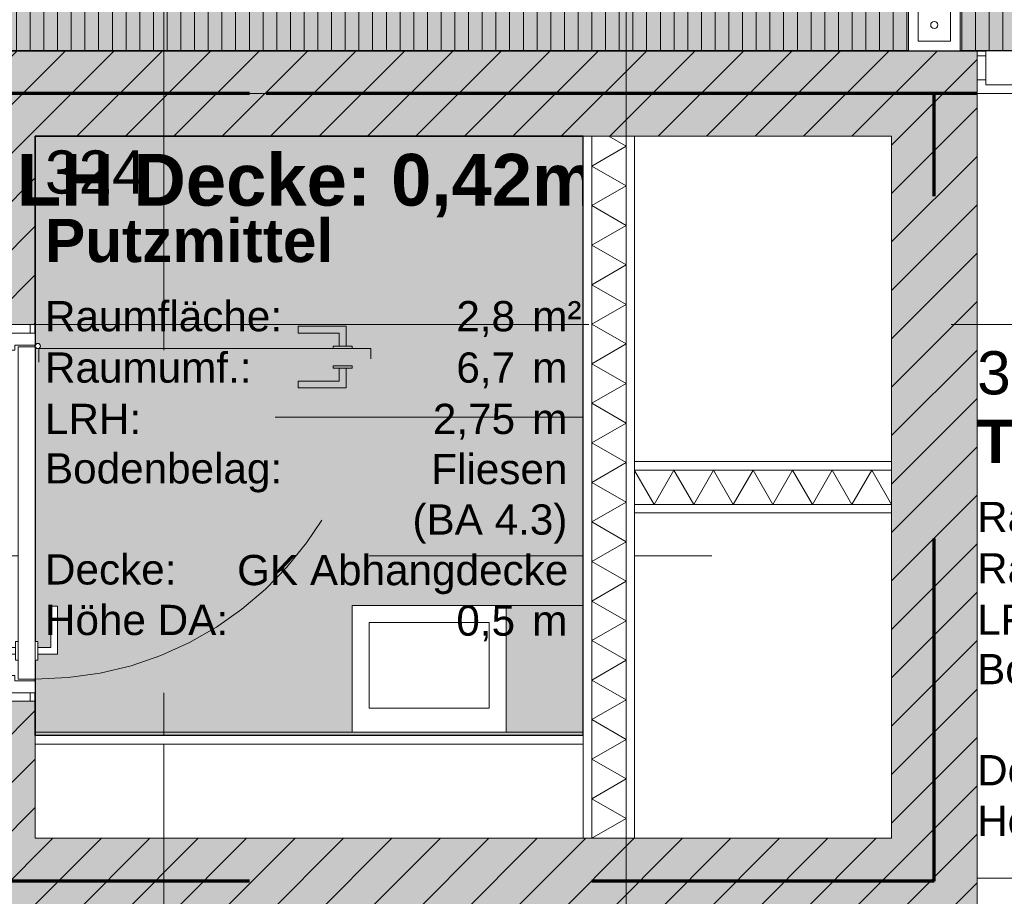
# Model space of a CAD drawing. Header units: metres. Extents: x -49 to 152, y -127 to 99.
# Tile 46 of 177: x -20.67 to -17.8, y -18.54 to -15.98. Entities that reach past the tile are written whole.
import ezdxf
from ezdxf.enums import TextEntityAlignment as Align

# ---------------------------------------------------------------- set-up
doc = ezdxf.new("R2010")
doc.units = ezdxf.units.M
for name, pattern in [('Achsen 01', [5.291531, 3.175, -1.058062, 0.352704, -0.705764]), ('gestrichelt - 01', [2, 1, -1]), ('ISO-07 Punktiert', [0.889, 0.127, -0.762]), ('ISO-08 Lang kurz gestrichelt', [9.144, 6.096, -0.762, 1.524, -0.762]), ('Raster 01', [2, 1, -1]), ('VW-01 Strichlinie kurz', [2, 1, -1])]:
    doc.linetypes.add(name, pattern=pattern)
for name, color, linetype, lineweight, true_color in [('013_Beton und Stahlbetonarbeiten-000 Sichtbeton-341 tragende In', 5, 'Continuous', 5, 0x0000ff), ('013_Beton und Stahlbetonarbeiten-000 Sichtbeton-344 Innenwandöf', 5, 'Continuous', 5, 0x0000ff), ('021_DA-Oberlichter. Dachausstieg', 7, 'ISO-08 Lang kurz gestrichelt', 18, 0x777777), ('031_Metallbauarbeiten-350 Lamellendecke DS', 7, 'Continuous', 35, 0x666666), ('039_Trockenbauarbeiten-340 Dämmung', 7, 'Continuous', 9, 0xc0c0c0), ('039_Trockenbauarbeiten-350 Deckenspiegel', 7, 'Continuous', 35, 0x008011), ('045_Sanitärausstattung-allg.', 9, 'Continuous', 9, 0x808080), ('AV1-Achsen', 1, 'Achsen 01', 18, 0xff0000), ('AV1-Raster', 7, 'Raster 01', 9, 0xa6a6a6)]:
    doc.layers.add(name, color=color, linetype=linetype, lineweight=lineweight, true_color=true_color)
for name, color, linetype, lineweight in [('013_Beton und Stahlbetonarbeiten-000 Unterzüge', 7, 'ISO-07 Punktiert', 13), ('013_Beton und Stahlbetonarbeiten-340 Innenwände', 7, 'Continuous', 18), ('024_Fliesen_Plattenarbeiten-340 Fliesen', 7, 'Continuous', 9), ('027_Tischlerarbeiten-340 Innentüren', 7, 'Continuous', 9), ('031_Metallbauarbeiten-340 Innentüren _ Elemente', 7, 'Continuous', 9), ('039_Trockenbauarbeiten-340 Gipskarton', 7, 'Continuous', 9), ('039_Trockenbauarbeiten-alllg.', 7, 'Continuous', 9), ('_1.35m (3D)', 7, 'Continuous', 9), ('_GRU (2D)', 7, 'Continuous', 9), ('_OG 3 (2D)', 7, 'Continuous', 9), ('_OG 3 - DS (2D)', 7, 'Continuous', 9), ('AV1-Brandschutzkonzept-Brandschutzkonzept', 7, 'Continuous', 5), ('AV1-Schnitt Achsen', 7, 'Achsen 01', 18), ('AV1-Stempel-Raumstempel', 7, 'Continuous', 9)]:
    doc.layers.add(name, color=color, linetype=linetype, lineweight=lineweight)
doc.styles.add('Arial', font='arial.ttf')
doc.styles.add('Arial (bold)', font='arialbd.ttf')

# ---------------------------------------------------------------- blocks, each defined once
blk = doc.blocks.new('Group-4')
at = {"layer": 'AV1-Raster'}
for p, q in [((-20.25, -22.95), (-20.25, 1.35)), ((-18.9, -22.95), (-18.9, 1.35)), ((1.35, -16.2), (-40.5, -16.2)), ((1.35, -17.55), (-40.5, -17.55))]:
    blk.add_line(p, q, dxfattribs=at)
blk = doc.blocks.new('1.35m (3D)')
at = {"layer": 'AV1-Raster', "color": 7}
blk.add_blockref('Group-4', (0, 0), dxfattribs=at)
blk = doc.blocks.new('OG 3 - DS (2D)')
at = {"layer": '031_Metallbauarbeiten-350 Lamellendecke DS', "linetype": 'Continuous', "lineweight": 0, "transparency": 33554508}
blk.add_hatch(color=254, dxfattribs=at).paths.add_polyline_path([(-22.825, -5.525), (-22.825, -7.975), (-16.075, -7.975), (-16.075, -13.625), (-22.825, -13.625), (-22.825, -16.075), (-13.625, -16.075), (-13.625, -6.425), (-14.975, -6.425), (-14.975, -5.525)])
at = {"layer": '031_Metallbauarbeiten-350 Lamellendecke DS', "linetype": 'Continuous', "lineweight": 9, "transparency": 33554508}
h = blk.add_hatch(dxfattribs=at)
h.set_pattern_fill('Lamellendecke', color=252, style=0, pattern_type=2)
h.set_pattern_definition([(90, (0, 0), (0.04, 0), [])])
h.paths.add_polyline_path([(-22.825, -5.525), (-22.825, -7.975), (-16.075, -7.975), (-16.075, -13.625), (-22.825, -13.625), (-22.825, -16.075), (-13.625, -16.075), (-13.625, -6.425), (-14.975, -6.425), (-14.975, -5.525)])
at = {"layer": '039_Trockenbauarbeiten-350 Deckenspiegel', "linetype": 'Continuous', "lineweight": 0, "transparency": 33554483}
blk.add_hatch(color=106, dxfattribs=at).paths.add_polyline_path([(-20.625, -16.325), (-19.025, -16.325), (-19.025, -18.075), (-20.625, -18.075)])
at = {"layer": '031_Metallbauarbeiten-350 Lamellendecke DS', "flags": 128}
blk.add_lwpolyline([(-22.825, -5.525), (-22.825, -7.975), (-16.075, -7.975), (-16.075, -13.625), (-22.825, -13.625), (-22.825, -16.075), (-13.625, -16.075), (-13.625, -6.425), (-14.975, -6.425), (-14.975, -5.525)], close=True, dxfattribs=at)
at = {"layer": '039_Trockenbauarbeiten-350 Deckenspiegel', "flags": 128}
blk.add_lwpolyline([(-20.625, -16.325), (-19.025, -16.325), (-19.025, -18.075), (-20.625, -18.075)], close=True, dxfattribs=at)
at = {"layer": '039_Trockenbauarbeiten-350 Deckenspiegel', "insert": (-19.8326, -16.469), "char_height": 0.151309, "attachment_point": 5, "line_spacing_factor": 0.969122, "style": 'Arial (bold)'}
blk.add_mtext('LH Decke: 0,42m', dxfattribs=at)
blk = doc.blocks.new('Group-170')
at = {"color": 255}
blk.add_wipeout([(-0.0001, -0.1499), (0.1499, -0.1499), (0.1499, 0.0001), (-0.0001, 0.0001)], dxfattribs=at).dxf.layer = 'AV1-Brandschutzkonzept-Brandschutzkonzept'
at = {"layer": 'AV1-Brandschutzkonzept-Brandschutzkonzept', "color": 1, "true_color": 0xff0000, "flags": 128}
blk.add_lwpolyline([(-0.0001, -0.1499), (0.1499, -0.1499), (0.1499, 0.0001), (-0.0001, 0.0001)], close=True, dxfattribs=at)
at = {"color": 255}
blk.add_wipeout([(0.028, -0.1218), (0.1218, -0.1218), (0.1218, -0.028), (0.028, -0.028)], dxfattribs=at).dxf.layer = 'AV1-Brandschutzkonzept-Brandschutzkonzept'
at = {"layer": 'AV1-Brandschutzkonzept-Brandschutzkonzept', "color": 1, "true_color": 0xff0000, "flags": 128}
blk.add_lwpolyline([(0.028, -0.1218), (0.1218, -0.1218), (0.1218, -0.028), (0.028, -0.028)], close=True, dxfattribs=at)
at = {"layer": 'AV1-Brandschutzkonzept-Brandschutzkonzept', "color": 1, "lineweight": 5, "true_color": 0xff0000, "flags": 128}
blk.add_lwpolyline([(0.0644, -0.0749), (0.0644, -0.0749, 0.414214), (0.0749, -0.0854), (0.0749, -0.0854, 0.414214), (0.0854, -0.0749), (0.0854, -0.0749), (0.0854, -0.0749, 0.414214), (0.0749, -0.0644), (0.0749, -0.0644, 0.414214), (0.0644, -0.0749)], format="xyb", close=True, dxfattribs=at)
blk = doc.blocks.new('Handfeuermelder')
at = {"layer": 'AV1-Brandschutzkonzept-Brandschutzkonzept', "color": 7, "transparency": 33554687}
blk.add_blockref('Group-170', (0, 0), dxfattribs=at)
blk = doc.blocks.new('Group-180')
at = {"layer": '045_Sanitärausstattung-allg.', "linetype": 'Raster 01', "flags": 128}
blk.add_lwpolyline([(-19.025, -17.145), (-19.025, -17.695), (-19.925, -17.695), (-19.925, -17.145)], close=True, dxfattribs=at)
at = {"color": 255, "transparency": 33554559}
blk.add_wipeout([(-19.25, -17.695), (-19.25, -18.065), (-19.7, -18.065), (-19.7, -17.695)], dxfattribs=at).dxf.layer = '045_Sanitärausstattung-allg.'
at = {"layer": '045_Sanitärausstattung-allg.', "flags": 128}
for points in [[(-19.25, -17.695), (-19.25, -18.065), (-19.7, -18.065), (-19.7, -17.695)], [(-19.3, -17.745), (-19.3, -17.995), (-19.65, -17.995), (-19.65, -17.745)]]:
    blk.add_lwpolyline(points, close=True, dxfattribs=at)
blk = doc.blocks.new('Group-249')
at = {"color": 255, "linetype": 'Continuous', "lineweight": 5}
blk.add_wipeout([(-17.3, 18.125), (-17.3, 18.875), (-17.4, 18.875), (-17.4, 18.125)], dxfattribs=at).dxf.layer = '039_Trockenbauarbeiten-340 Dämmung'
blk = doc.blocks.new('Group-250')
at = {"layer": '039_Trockenbauarbeiten-340 Dämmung', "transparency": 33554687, "flags": 128}
blk.add_lwpolyline([(-17.4, 18.125), (-17.3, 18.1827), (-17.4, 18.2405), (-17.3, 18.2982), (-17.4, 18.3559), (-17.3, 18.4137), (-17.4, 18.4714), (-17.3, 18.5291), (-17.4, 18.5869), (-17.3, 18.6446), (-17.4, 18.7024), (-17.3, 18.7601), (-17.4, 18.8178), (-17.301, 18.875)], dxfattribs=at)
blk = doc.blocks.new('Group-251')
at = {"layer": '039_Trockenbauarbeiten-340 Dämmung'}
blk.add_blockref('Group-249', (0, 0), dxfattribs=at)
at = {"layer": '039_Trockenbauarbeiten-340 Dämmung', "transparency": 33554687}
blk.add_blockref('Group-250', (0, 0), dxfattribs=at)
blk = doc.blocks.new('Parametric Object-30')
at = {"layer": '039_Trockenbauarbeiten-340 Dämmung', "color": 7, "transparency": 33554687}
blk.add_blockref('Group-251', (0, 0), dxfattribs=at)
at = {"layer": '039_Trockenbauarbeiten-340 Dämmung', "color": 0, "flags": 1}
for tag in ['IFC_UUID', 'instanceID', 'prm0_name', 'prm0_type', 'prm0_value', 'prm1_name', 'prm1_type', 'prm1_value', 'prm2_name', 'prm2_type', 'prm2_value', 'prm3_name', 'prm3_type', 'prm3_value', 'prm4_name', 'prm4_type', 'prm4_value', 'prm5_name', 'prm5_type', 'prm5_value', 'prm6_name', 'prm6_type', 'prm6_value']:
    blk.add_attdef(tag, (-18.875, -17.4), '', height=0.00018, dxfattribs=at)
blk = doc.blocks.new('Group-252')
at = {"color": 255, "linetype": 'Continuous', "lineweight": 5}
blk.add_wipeout([(-18.375, 18.9), (-16.325, 18.9), (-16.325, 19), (-18.375, 19)], dxfattribs=at).dxf.layer = '039_Trockenbauarbeiten-340 Dämmung'
blk = doc.blocks.new('Group-253')
at = {"layer": '039_Trockenbauarbeiten-340 Dämmung', "transparency": 33554687, "flags": 128}
blk.add_lwpolyline([(-18.375, 19), (-18.3173, 18.9), (-18.2595, 19), (-18.2018, 18.9), (-18.1441, 19), (-18.0863, 18.9), (-18.0286, 19), (-17.9709, 18.9), (-17.9131, 19), (-17.8554, 18.9), (-17.7976, 19), (-17.7399, 18.9), (-17.6822, 19), (-17.6244, 18.9), (-17.5667, 19), (-17.509, 18.9), (-17.4512, 19), (-17.3935, 18.9), (-17.3358, 19), (-17.278, 18.9), (-17.2203, 19), (-17.1626, 18.9), (-17.1048, 19), (-17.0471, 18.9), (-16.9894, 19), (-16.9316, 18.9), (-16.8739, 19), (-16.8162, 18.9), (-16.7584, 19), (-16.7007, 18.9), (-16.6429, 19), (-16.5852, 18.9), (-16.5275, 19), (-16.4697, 18.9), (-16.412, 19), (-16.3543, 18.9), (-16.325, 18.9507)], dxfattribs=at)
blk = doc.blocks.new('Group-254')
at = {"layer": '039_Trockenbauarbeiten-340 Dämmung'}
blk.add_blockref('Group-252', (0, 0), dxfattribs=at)
at = {"layer": '039_Trockenbauarbeiten-340 Dämmung', "transparency": 33554687}
blk.add_blockref('Group-253', (0, 0), dxfattribs=at)
blk = doc.blocks.new('Parametric Object-31')
at = {"layer": '039_Trockenbauarbeiten-340 Dämmung', "color": 7, "transparency": 33554687}
blk.add_blockref('Group-254', (0, 0), dxfattribs=at)
at = {"layer": '039_Trockenbauarbeiten-340 Dämmung', "color": 0, "flags": 1}
for tag in ['IFC_UUID', 'instanceID', 'prm0_name', 'prm0_type', 'prm0_value', 'prm1_name', 'prm1_type', 'prm1_value', 'prm2_name', 'prm2_type', 'prm2_value', 'prm3_name', 'prm3_type', 'prm3_value', 'prm4_name', 'prm4_type', 'prm4_value', 'prm5_name', 'prm5_type', 'prm5_value', 'prm6_name', 'prm6_type', 'prm6_value']:
    blk.add_attdef(tag, (-19, -18.375), '', height=0.00018, dxfattribs=at)
blk = doc.blocks.new('COE - Innentür 1.55 - 01')
at = {"layer": '031_Metallbauarbeiten-340 Innentüren _ Elemente', "color": 253, "linetype": 'gestrichelt - 01', "lineweight": 9, "flags": 128}
for points in [[(0.0125, 1.4425), (-0.0075, 1.4425), (-0.0075, 1.48), (-0.1275, 1.48), (-0.1275, 1.5), (0.0125, 1.5)], [(-0.025, 1.435), (-0.025, 1.4425), (0.03, 1.4425), (0.03, 1.435)], [(0.065, 1.435), (0.065, 1.385), (-1.255, 1.385), (-1.255, 1.435)], [(-0.025, 1.3775), (-0.025, 1.385), (0.03, 1.385), (0.03, 1.3775)], [(0.0125, 1.3775), (-0.0075, 1.3775), (-0.0075, 1.34), (-0.1275, 1.34), (-0.1275, 1.32), (0.0125, 1.32)]]:
    blk.add_lwpolyline(points, close=True, dxfattribs=at)
at = {"layer": '031_Metallbauarbeiten-340 Innentüren _ Elemente', "color": 253, "linetype": 'gestrichelt - 01', "lineweight": 9}
blk.add_arc((-1.255, 1.435), 1.32, 270, 357.8307, dxfattribs=at)
at = {"color": 255}
blk.add_wipeout([(-1.34, 1.55), (-1.27, 1.55), (-1.27, 1.525), (-1.34, 1.525)], dxfattribs=at).dxf.layer = '031_Metallbauarbeiten-340 Innentüren _ Elemente'
at = {"layer": '031_Metallbauarbeiten-340 Innentüren _ Elemente', "flags": 128}
blk.add_lwpolyline([(-1.34, 1.55), (-1.27, 1.55), (-1.27, 1.525), (-1.34, 1.525)], close=True, dxfattribs=at)
at = {"color": 255}
blk.add_wipeout([(-1.305, 1.335), (-1.255, 1.335), (-1.255, 0.215), (-1.305, 0.215)], dxfattribs=at).dxf.layer = '031_Metallbauarbeiten-340 Innentüren _ Elemente'
at = {"layer": '031_Metallbauarbeiten-340 Innentüren _ Elemente', "color": 253, "flags": 128}
blk.add_lwpolyline([(-1.305, 1.335), (-1.255, 1.335), (-1.255, 0.215), (-1.305, 0.215)], close=True, dxfattribs=at)
at = {"color": 255}
blk.add_wipeout([(-1.315, 1.44), (-1.255, 1.44), (-1.255, 1.525), (-1.355, 1.525), (-1.355, 1.425), (-1.315, 1.425)], dxfattribs=at).dxf.layer = '031_Metallbauarbeiten-340 Innentüren _ Elemente'
at = {"layer": '031_Metallbauarbeiten-340 Innentüren _ Elemente', "flags": 128}
blk.add_lwpolyline([(-1.315, 1.44), (-1.255, 1.44), (-1.255, 1.525), (-1.355, 1.525), (-1.355, 1.425), (-1.315, 1.425)], close=True, dxfattribs=at)
at = {"color": 255}
for points in [[(-1.3125, 0.1675), (-1.3125, 0.1875), (-1.35, 0.1875), (-1.35, 0.3075), (-1.37, 0.3075), (-1.37, 0.1675)], [(-1.2475, 0.1675), (-1.2475, 0.1875), (-1.21, 0.1875), (-1.21, 0.3075), (-1.19, 0.3075), (-1.19, 0.1675)]]:
    blk.add_wipeout(points, dxfattribs=at).dxf.layer = '031_Metallbauarbeiten-340 Innentüren _ Elemente'
at = {"layer": '031_Metallbauarbeiten-340 Innentüren _ Elemente', "flags": 128}
for points in [[(-1.3125, 0.1675), (-1.3125, 0.1875), (-1.35, 0.1875), (-1.35, 0.3075), (-1.37, 0.3075), (-1.37, 0.1675)], [(-1.2475, 0.1675), (-1.2475, 0.1875), (-1.21, 0.1875), (-1.21, 0.3075), (-1.19, 0.3075), (-1.19, 0.1675)]]:
    blk.add_lwpolyline(points, close=True, dxfattribs=at)
at = {"color": 255}
for points in [[(-1.3125, 0.205), (-1.305, 0.205), (-1.305, 0.15), (-1.3125, 0.15)], [(-1.255, 0.205), (-1.2475, 0.205), (-1.2475, 0.15), (-1.255, 0.15)]]:
    blk.add_wipeout(points, dxfattribs=at).dxf.layer = '031_Metallbauarbeiten-340 Innentüren _ Elemente'
at = {"layer": '031_Metallbauarbeiten-340 Innentüren _ Elemente', "flags": 128}
for points in [[(-1.3125, 0.205), (-1.305, 0.205), (-1.305, 0.15), (-1.3125, 0.15)], [(-1.255, 0.205), (-1.2475, 0.205), (-1.2475, 0.15), (-1.255, 0.15)]]:
    blk.add_lwpolyline(points, close=True, dxfattribs=at)
at = {"color": 255}
blk.add_wipeout([(-1.255, 0.115), (-1.305, 0.115), (-1.305, 0.24), (-1.29, 0.24), (-1.29, 0.215), (-1.27, 0.215), (-1.27, 0.24), (-1.255, 0.24)], dxfattribs=at).dxf.layer = '031_Metallbauarbeiten-340 Innentüren _ Elemente'
at = {"layer": '031_Metallbauarbeiten-340 Innentüren _ Elemente', "flags": 128}
blk.add_lwpolyline([(-1.255, 0.115), (-1.305, 0.115), (-1.305, 0.24), (-1.29, 0.24), (-1.29, 0.215), (-1.27, 0.215), (-1.27, 0.24), (-1.255, 0.24)], close=True, dxfattribs=at)
at = {"color": 255}
for points in [[(-1.29, 1.335), (-1.27, 1.335), (-1.27, 0.215), (-1.29, 0.215)], [(-1.315, 0.11), (-1.255, 0.11), (-1.255, 0.025), (-1.355, 0.025), (-1.355, 0.125), (-1.315, 0.125)]]:
    blk.add_wipeout(points, dxfattribs=at).dxf.layer = '031_Metallbauarbeiten-340 Innentüren _ Elemente'
at = {"layer": '031_Metallbauarbeiten-340 Innentüren _ Elemente', "flags": 128}
for points in [[(-1.29, 1.335), (-1.27, 1.335), (-1.27, 0.215), (-1.29, 0.215)], [(-1.315, 0.11), (-1.255, 0.11), (-1.255, 0.025), (-1.355, 0.025), (-1.355, 0.125), (-1.315, 0.125)]]:
    blk.add_lwpolyline(points, close=True, dxfattribs=at)
at = {"color": 255}
for points in [[(-1.255, 1.435), (-1.305, 1.435), (-1.305, 1.31), (-1.29, 1.31), (-1.29, 1.335), (-1.27, 1.335), (-1.27, 1.31), (-1.255, 1.31)], [(-1.34, 0.025), (-1.27, 0.025), (-1.27, 0), (-1.34, 0)]]:
    blk.add_wipeout(points, dxfattribs=at).dxf.layer = '031_Metallbauarbeiten-340 Innentüren _ Elemente'
at = {"layer": '031_Metallbauarbeiten-340 Innentüren _ Elemente', "flags": 128}
for points in [[(-1.255, 1.435), (-1.305, 1.435), (-1.305, 1.31), (-1.29, 1.31), (-1.29, 1.335), (-1.27, 1.335), (-1.27, 1.31), (-1.255, 1.31)], [(-1.34, 0.025), (-1.27, 0.025), (-1.27, 0), (-1.34, 0)]]:
    blk.add_lwpolyline(points, close=True, dxfattribs=at)
blk = doc.blocks.new('COE - Innentür 1.10 _ 0.25')
at = {"layer": '027_Tischlerarbeiten-340 Innentüren', "color": 253, "linetype": 'gestrichelt - 01', "lineweight": 9, "transparency": 33554687, "flags": 128}
for points in [[(1.0325, 1.0375), (1.0125, 1.0375), (1.0125, 1.075), (0.8925, 1.075), (0.8925, 1.095), (1.0325, 1.095)], [(0.995, 1.03), (0.995, 1.0375), (1.05, 1.0375), (1.05, 1.03)], [(0.135, 1.03), (1.105, 1.03), (1.105, 0.98), (0.135, 0.98)], [(0.995, 0.9725), (0.995, 0.98), (1.05, 0.98), (1.05, 0.9725)], [(1.0325, 0.9725), (1.0125, 0.9725), (1.0125, 0.935), (0.8925, 0.935), (0.8925, 0.915), (1.0325, 0.915)]]:
    blk.add_lwpolyline(points, close=True, dxfattribs=at)
at = {"layer": '027_Tischlerarbeiten-340 Innentüren', "color": 253, "linetype": 'gestrichelt - 01', "lineweight": 9, "transparency": 33554687}
blk.add_arc((0.1325, 1.0375), 0.9725, 269.5581, 356.6163, dxfattribs=at)
at = {"color": 255}
for points in [[(-0.11, 1.1), (0.11, 1.1), (0.11, 1.075), (-0.11, 1.075)], [(-0.11, 0.025), (0.11, 0.025), (0.11, 0), (-0.11, 0)]]:
    blk.add_wipeout(points, dxfattribs=at).dxf.layer = '027_Tischlerarbeiten-340 Innentüren'
at = {"layer": '027_Tischlerarbeiten-340 Innentüren', "flags": 128}
for points in [[(-0.11, 1.1), (0.11, 1.1), (0.11, 1.075), (-0.11, 1.075)], [(-0.11, 0.025), (0.11, 0.025), (0.11, 0), (-0.11, 0)]]:
    blk.add_lwpolyline(points, close=True, dxfattribs=at)
at = {"color": 255}
blk.add_wipeout([(0.125, 0.06), (0.065, 0.06), (0.065, 0.075), (-0.125, 0.075), (-0.125, 0.025), (0.125, 0.025)], dxfattribs=at).dxf.layer = '027_Tischlerarbeiten-340 Innentüren'
at = {"layer": '027_Tischlerarbeiten-340 Innentüren', "flags": 128}
blk.add_lwpolyline([(0.125, 0.06), (0.065, 0.06), (0.065, 0.075), (-0.125, 0.075), (-0.125, 0.025), (0.125, 0.025)], close=True, dxfattribs=at)
at = {"color": 255}
blk.add_wipeout([(0.125, 1.035), (0.125, 0.065), (0.075, 0.065), (0.075, 1.035)], dxfattribs=at).dxf.layer = '027_Tischlerarbeiten-340 Innentüren'
at = {"layer": '027_Tischlerarbeiten-340 Innentüren', "flags": 128}
blk.add_lwpolyline([(0.125, 1.035), (0.125, 0.065), (0.075, 0.065), (0.075, 1.035)], close=True, dxfattribs=at)
at = {"color": 255}
for points in [[(0.125, 1.04), (0.065, 1.04), (0.065, 1.025), (-0.125, 1.025), (-0.125, 1.075), (0.125, 1.075)], [(0.0675, 0.1375), (0.0675, 0.1575), (0.03, 0.1575), (0.03, 0.2775), (0.01, 0.2775), (0.01, 0.1375)], [(0.1325, 0.1375), (0.1325, 0.1575), (0.17, 0.1575), (0.17, 0.2775), (0.19, 0.2775), (0.19, 0.1375)]]:
    blk.add_wipeout(points, dxfattribs=at).dxf.layer = '027_Tischlerarbeiten-340 Innentüren'
at = {"layer": '027_Tischlerarbeiten-340 Innentüren', "flags": 128}
for points in [[(0.125, 1.04), (0.065, 1.04), (0.065, 1.025), (-0.125, 1.025), (-0.125, 1.075), (0.125, 1.075)], [(0.0675, 0.1375), (0.0675, 0.1575), (0.03, 0.1575), (0.03, 0.2775), (0.01, 0.2775), (0.01, 0.1375)], [(0.1325, 0.1375), (0.1325, 0.1575), (0.17, 0.1575), (0.17, 0.2775), (0.19, 0.2775), (0.19, 0.1375)]]:
    blk.add_lwpolyline(points, close=True, dxfattribs=at)
at = {"color": 255}
for points in [[(0.14, 1.0375), (0.1378, 1.0322), (0.1325, 1.03), (0.1272, 1.0322), (0.125, 1.0375), (0.1272, 1.0428), (0.1325, 1.045), (0.1378, 1.0428)], [(0.0675, 0.175), (0.075, 0.175), (0.075, 0.12), (0.0675, 0.12)], [(0.125, 0.175), (0.1325, 0.175), (0.1325, 0.12), (0.125, 0.12)]]:
    blk.add_wipeout(points, dxfattribs=at).dxf.layer = '027_Tischlerarbeiten-340 Innentüren'
at = {"layer": '027_Tischlerarbeiten-340 Innentüren', "flags": 128}
for points in [[(0.0675, 0.175), (0.075, 0.175), (0.075, 0.12), (0.0675, 0.12)], [(0.125, 0.175), (0.1325, 0.175), (0.1325, 0.12), (0.125, 0.12)]]:
    blk.add_lwpolyline(points, close=True, dxfattribs=at)
at = {"layer": '027_Tischlerarbeiten-340 Innentüren'}
blk.add_circle((0.1325, 1.0375), 0.0075, dxfattribs=at)
blk = doc.blocks.new('Raumstempel - Symbol - 1 (2D)')
at = {"layer": 'AV1-Stempel-Raumstempel', "attachment_point": 1, "line_spacing_factor": 0.967919, "style": 'Arial'}
for s, insert, char_height in [('m²', (1.6225, -0.6736), 0.08826), ('Raumfläche:', (0.2, -0.6736), 0.088263), ('Raumumf.:', (0.2, -0.8236), 0.08826), ('m', (1.6225, -0.8236), 0.0883), ('LRH:', (0.2, -0.9736), 0.08826), ('m', (1.6225, -0.9736), 0.0883), ('Bodenbelag:', (0.2, -1.118), 0.088263), ('Decke:', (0.2, -1.4131), 0.08826), ('Höhe DA:', (0.2, -1.5607), 0.08826), ('m', (1.6225, -1.5625), 0.0883)]:
    blk.add_mtext(s, dxfattribs=dict(at, insert=insert, char_height=char_height))
at = {"layer": 'AV1-Stempel-Raumstempel'}
for tag, style, p in [('Raumnummer', 'Arial', (0.2, -0.2337)), ('Raumname', 'Arial (bold)', (0.2, -0.4337))]:
    blk.add_attdef(tag, text='', height=0.1261, dxfattribs=dict(at, style=style)).set_placement(p, align=Align.TOP_LEFT)
at = {"layer": 'AV1-Stempel-Raumstempel', "style": 'Arial'}
for tag, p in [('Raumfläche', (1.5725, -0.6736)), ('Raumumfang', (1.5725, -0.8236)), ('LRH', (1.5725, -0.9736)), ('Bodenbelag', (1.7253, -1.1199)), ('Bodendetail', (1.7253, -1.2674)), ('Decke', (1.7278, -1.415)), ('Höhe_DA', (1.5725, -1.5625))]:
    blk.add_attdef(tag, text='', height=0.0883, dxfattribs=at).set_placement(p, align=Align.TOP_RIGHT)
blk = doc.blocks.new('OG 3 (2D)')
at = {"layer": '013_Beton und Stahlbetonarbeiten-000 Unterzüge', "linetype": 'VW-01 Strichlinie kurz', "flags": 128}
blk.add_lwpolyline([(-20.875, -16.875), (-20.625, -16.875), (-20.625, -17.975), (-20.875, -17.975)], close=True, dxfattribs=at)
at = {"layer": '021_DA-Oberlichter. Dachausstieg', "lineweight": 18}
blk.add_line((-17.875, -18.4919), (-16.325, -18.4919), dxfattribs=at)
at = {"layer": 'AV1-Brandschutzkonzept-Brandschutzkonzept', "color": 40, "linetype": 'gestrichelt - 01', "lineweight": 70, "true_color": 0xffc000, "transparency": 33554687}
for p in [(-18.9507, -16.2), (-18, -16.2)]:
    blk.add_line(p, (-20.875, -16.2), dxfattribs=at)
at = {"layer": 'AV1-Brandschutzkonzept-Brandschutzkonzept', "color": 14, "linetype": 'gestrichelt - 01', "lineweight": 70, "transparency": 33554687}
for q in [(-18, -16.2), (-22.95, -18.5)]:
    blk.add_line((-18, -18.5), q, dxfattribs=at)
at = {"layer": '031_Metallbauarbeiten-340 Innentüren _ Elemente', "color": 7, "rotation": 270}
blk.add_blockref('COE - Innentür 1.55 - 01', (-17.875, -17.43), dxfattribs=at)
at = {"layer": '045_Sanitärausstattung-allg.', "color": 7}
blk.add_blockref('Group-180', (0, 0), dxfattribs=at)
at = {"layer": 'AV1-Brandschutzkonzept-Brandschutzkonzept', "color": 7}
blk.add_blockref('Handfeuermelder', (-18.0749, -15.9251), dxfattribs=at)
at = {"color": 255}
for points in [[(-18.9, -18.375), (-18.9, -16.325), (-19, -16.325), (-19, -18.375)], [(-18.125, -17.3), (-18.875, -17.3), (-18.875, -17.4), (-18.125, -17.4)]]:
    blk.add_wipeout(points, dxfattribs=at).dxf.layer = '039_Trockenbauarbeiten-340 Dämmung'
at = {"layer": '013_Beton und Stahlbetonarbeiten-000 Sichtbeton-341 tragende In', "color": 30}
blk.add_solid([(-17.925, -16.125), (-17.875, -16.075), (-20.825, -16.125), (-20.875, -16.075)], dxfattribs=at)
at = {"layer": '013_Beton und Stahlbetonarbeiten-000 Sichtbeton-344 Innenwandöf', "color": 30}
blk.add_solid([(-17.925, -16.125), (-17.875, -16.075), (-17.925, -16.325), (-17.875, -16.325)], dxfattribs=at)
at = {"layer": '013_Beton und Stahlbetonarbeiten-000 Unterzüge', "linetype": 'VW-01 Strichlinie kurz', "flags": 128}
blk.add_lwpolyline([(-17.875, -16.325), (-17.875, -16.075), (-16.325, -16.075), (-16.325, -16.325)], close=True, dxfattribs=at)
at = {"layer": '039_Trockenbauarbeiten-340 Dämmung', "flags": 128}
for points in [[(-18.9, -18.375), (-18.9, -16.325), (-19, -16.325), (-19, -18.375)], [(-18.125, -17.3), (-18.875, -17.3), (-18.875, -17.4), (-18.125, -17.4)]]:
    blk.add_lwpolyline(points, close=True, dxfattribs=at)
at = {"layer": '039_Trockenbauarbeiten-alllg.', "color": 12, "linetype": 'ISO-07 Punktiert'}
blk.add_line((-17.875, -16.2), (-16.325, -16.2), dxfattribs=at)
at = {"layer": 'AV1-Brandschutzkonzept-Brandschutzkonzept', "color": 14, "linetype": 'gestrichelt - 01', "lineweight": 70, "transparency": 33554687}
blk.add_line((-17.875, -16.2), (-18, -16.2), dxfattribs=at)
at = {"layer": '027_Tischlerarbeiten-340 Innentüren', "color": 7}
blk.add_blockref('COE - Innentür 1.10 _ 0.25', (-20.75, -17.975), dxfattribs=at)
at = {"layer": 'AV1-Stempel-Raumstempel'}
blk.add_blockref('Raumstempel - Symbol - 1 (2D)', (-18.075, -16.719), dxfattribs=at).add_auto_attribs({'Raumname': 'Treppenhaus 02', 'Raumnummer': '334', 'Bodendetail': '(BA 4.2)', 'Raumfläche': '22,09', 'LRH': '3,25', 'Raumumfang': '23,3', 'Höhe_DA': '0', 'Decke': 'Sichtbeton SB3', 'Bodenbelag': 'Betonwerkstein'})
at = {"layer": '039_Trockenbauarbeiten-340 Dämmung', "rotation": 90}
for name in ['Parametric Object-31', 'Parametric Object-30']:
    blk.add_blockref(name, (0, 0), dxfattribs=at)
at = {"color": 255}
for points in [[(-19.025, -16.325), (-19.025, -18.375), (-19, -18.375), (-19, -16.325)], [(-18.875, -18.375), (-18.875, -16.325), (-18.9, -16.325), (-18.9, -18.375)]]:
    blk.add_wipeout(points, dxfattribs=at).dxf.layer = '039_Trockenbauarbeiten-340 Gipskarton'
at = {"layer": '039_Trockenbauarbeiten-340 Gipskarton', "flags": 128}
for points in [[(-19.025, -16.325), (-19.025, -18.375), (-19, -18.375), (-19, -16.325)], [(-18.875, -18.375), (-18.875, -16.325), (-18.9, -16.325), (-18.9, -18.375)]]:
    blk.add_lwpolyline(points, close=True, dxfattribs=at)
at = {"layer": 'AV1-Stempel-Raumstempel'}
blk.add_blockref('Raumstempel - Symbol - 1 (2D)', (-20.7966, -16.1326), dxfattribs=at).add_auto_attribs({'Raumname': 'Putzmittel', 'Raumnummer': '324', 'Bodendetail': '(BA 4.3)', 'Raumfläche': '2,8', 'LRH': '2,75', 'Raumumfang': '6,7', 'Höhe_DA': '0,5', 'Decke': 'GK Abhangdecke', 'Bodenbelag': 'Fliesen'})
at = {"color": 255}
for points in [[(-18.875, -17.275), (-18.875, -17.3), (-18.125, -17.3), (-18.125, -17.275)], [(-18.875, -17.4), (-18.875, -17.425), (-18.125, -17.425), (-18.125, -17.4)], [(-19.025, -18.1), (-19.025, -18.075), (-20.625, -18.075), (-20.625, -18.1)]]:
    blk.add_wipeout(points, dxfattribs=at).dxf.layer = '039_Trockenbauarbeiten-340 Gipskarton'
at = {"layer": '013_Beton und Stahlbetonarbeiten-000 Sichtbeton-341 tragende In', "linetype": 'Continuous', "lineweight": 0}
blk.add_hatch(color=30, dxfattribs=at).paths.add_polyline_path([(-22.825, -18.625), (-17.875, -18.625), (-17.875, -16.325), (-17.925, -16.325), (-17.925, -18.575), (-22.875, -18.575), (-22.875, -21.525), (-22.825, -21.475)])
at = {"layer": '013_Beton und Stahlbetonarbeiten-340 Innenwände', "linetype": 'Continuous', "lineweight": 0, "true_color": 0xc0c0c0}
blk.add_hatch(color=9, dxfattribs=at).paths.add_polyline_path([(-20.875, -16.875), (-20.875, -16.075), (-17.875, -16.075), (-17.875, -18.625), (-22.825, -18.625), (-22.825, -21.475), (-23.075, -21.475), (-23.075, -18.375), (-20.875, -18.375), (-20.875, -17.975), (-20.625, -17.975), (-20.625, -18.375), (-18.125, -18.375), (-18.125, -16.325), (-20.625, -16.325), (-20.625, -16.875)])
at = {"layer": '013_Beton und Stahlbetonarbeiten-340 Innenwände', "linetype": 'Continuous', "lineweight": 13}
h = blk.add_hatch(dxfattribs=at)
h.set_pattern_fill('Stahlbeton', color=251, style=0, pattern_type=2)
h.set_pattern_definition([(45, (0, 0), (0.07071068, -0.07071068), [0.025, -0.025])])
h.paths.add_polyline_path([(-20.875, -16.875), (-20.875, -16.075), (-17.875, -16.075), (-17.875, -18.625), (-22.825, -18.625), (-22.825, -21.475), (-23.075, -21.475), (-23.075, -18.375), (-20.875, -18.375), (-20.875, -17.975), (-20.625, -17.975), (-20.625, -18.375), (-18.125, -18.375), (-18.125, -16.325), (-20.625, -16.325), (-20.625, -16.875)])
h = blk.add_hatch(dxfattribs=at)
h.set_pattern_fill('Stahlbeton-1', color=251, style=0, pattern_type=2)
h.set_pattern_definition([(-135, (0.03106, -0.03313), (0.07071068, -0.07071068), [])])
h.paths.add_polyline_path([(-20.875, -16.875), (-20.875, -16.075), (-17.875, -16.075), (-17.875, -18.625), (-22.825, -18.625), (-22.825, -21.475), (-23.075, -21.475), (-23.075, -18.375), (-20.875, -18.375), (-20.875, -17.975), (-20.625, -17.975), (-20.625, -18.375), (-18.125, -18.375), (-18.125, -16.325), (-20.625, -16.325), (-20.625, -16.875)])
at = {"layer": '024_Fliesen_Plattenarbeiten-340 Fliesen', "linetype": 'Continuous', "lineweight": 0}
blk.add_hatch(color=140, dxfattribs=at).paths.add_polyline_path([(-20.625, -18.075), (-20.625, -18.065), (-19.025, -18.065), (-19.025, -18.075)])
at = {"layer": '013_Beton und Stahlbetonarbeiten-340 Innenwände', "flags": 128}
blk.add_lwpolyline([(-20.875, -16.875), (-20.875, -16.075), (-17.875, -16.075), (-17.875, -18.625), (-22.825, -18.625), (-22.825, -21.475), (-23.075, -21.475), (-23.075, -18.375), (-20.875, -18.375), (-20.875, -17.975), (-20.625, -17.975), (-20.625, -18.375), (-18.125, -18.375), (-18.125, -16.325), (-20.625, -16.325), (-20.625, -16.875)], close=True, dxfattribs=at)
at = {"layer": '024_Fliesen_Plattenarbeiten-340 Fliesen', "flags": 128}
blk.add_lwpolyline([(-20.625, -18.075), (-20.625, -18.065), (-19.025, -18.065), (-19.025, -18.075)], close=True, dxfattribs=at)
at = {"layer": '039_Trockenbauarbeiten-340 Gipskarton', "flags": 128}
for points in [[(-18.875, -17.275), (-18.875, -17.3), (-18.125, -17.3), (-18.125, -17.275)], [(-18.875, -17.4), (-18.875, -17.425), (-18.125, -17.425), (-18.125, -17.4)], [(-19.025, -18.1), (-19.025, -18.075), (-20.625, -18.075), (-20.625, -18.1)]]:
    blk.add_lwpolyline(points, close=True, dxfattribs=at)
blk = doc.blocks.new('Group-880')
at = {"layer": 'AV1-Achsen'}
blk.add_line((-43.35, -16.2), (4.2, -16.2), dxfattribs=at)
blk = doc.blocks.new('Group-885')
at = {"layer": 'AV1-Schnitt Achsen'}
blk.add_line((-43.35, -16.875), (4.2, -16.875), dxfattribs=at)
blk = doc.blocks.new('GRU (2D)')
at = {"layer": 'AV1-Achsen', "color": 7}
blk.add_blockref('Group-880', (0, 0), dxfattribs=at)
at = {"layer": 'AV1-Schnitt Achsen', "color": 7}
blk.add_blockref('Group-885', (0, 0), dxfattribs=at)

msp = doc.modelspace()

# ---------------------------------------------------------------- block references
at = {"layer": '_1.35m (3D)'}
msp.add_blockref('1.35m (3D)', (0, 0), dxfattribs=at)

# ---------------------------------------------------------------- next in the draw order: block references
at = {"layer": '_OG 3 - DS (2D)'}
msp.add_blockref('OG 3 - DS (2D)', (0, 0), dxfattribs=at)

# ---------------------------------------------------------------- next in the draw order: block references
at = {"layer": '_OG 3 (2D)'}
msp.add_blockref('OG 3 (2D)', (0, 0), dxfattribs=at)

# ---------------------------------------------------------------- next in the draw order: block references
at = {"layer": '_GRU (2D)'}
msp.add_blockref('GRU (2D)', (0, 0), dxfattribs=at)

doc.saveas('drawing.dxf')
